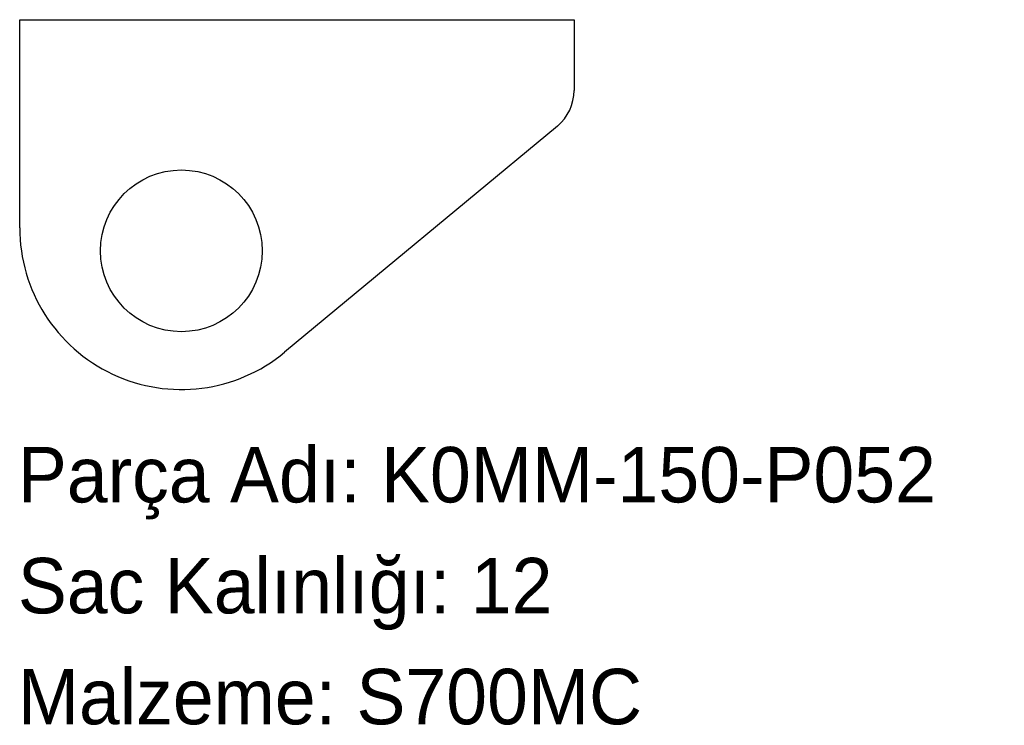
# Model space of a CAD drawing. Header units: millimetres. Extents: x 0 to 214, y -72 to 80.
import ezdxf

# ---------------------------------------------------------------- set-up
doc = ezdxf.new("R2010")
doc.units = ezdxf.units.MM
doc.linetypes.add('SLD-Katı', pattern=[0])
doc.linetypes.add('SLD-Sürekli', pattern=[0])
doc.layers.add('METIN', color=96, linetype='SLD-Katı')
doc.styles.add('SLDTEXTSTYLE0', font='ARIAL.TTF', dxfattribs={"width": 0.948, "bigfont": 'bigfont'})
doc.styles.add('SLDTEXTSTYLE1', font='ARIAL.TTF', dxfattribs={"width": 0.948})

msp = doc.modelspace()

# ---------------------------------------------------------------- linework, layer by layer
at = {"color": 7, "linetype": 'SLD-Sürekli', "lineweight": 25}
for p, q in [((0.4, 35.4), (0.4, 80.4)), ((0.4, 80.4), (120.4, 80.4)), ((120.4, 80.4), (120.4, 65.1)), ((116.78, 57.4), (57.74, 8.45))]:
    msp.add_line(p, q, dxfattribs=at)
msp.add_circle((35.4, 30.4), 17.5, dxfattribs=at)
for centre, radius, start, end in [((110.4, 65.1), 10, 309.6576, 0), ((35.4, 35.4), 35, 180, 309.6576)]:
    msp.add_arc(centre, radius, start, end, dxfattribs=at)

# ---------------------------------------------------------------- texts
at = {"layer": 'METIN', "char_height": 12, "attachment_point": 1}
for s, insert, style in [('Parça Adı: K0MM-150-P052', (0, -12.03), 'SLDTEXTSTYLE0'), ('Sac Kalınlığı: 12', (0, -36.03), 'SLDTEXTSTYLE0'), ('Malzeme: S700MC', (0, -60.03), 'SLDTEXTSTYLE1')]:
    msp.add_mtext(s, dxfattribs=dict(at, insert=insert, style=style))

doc.saveas('drawing.dxf')
